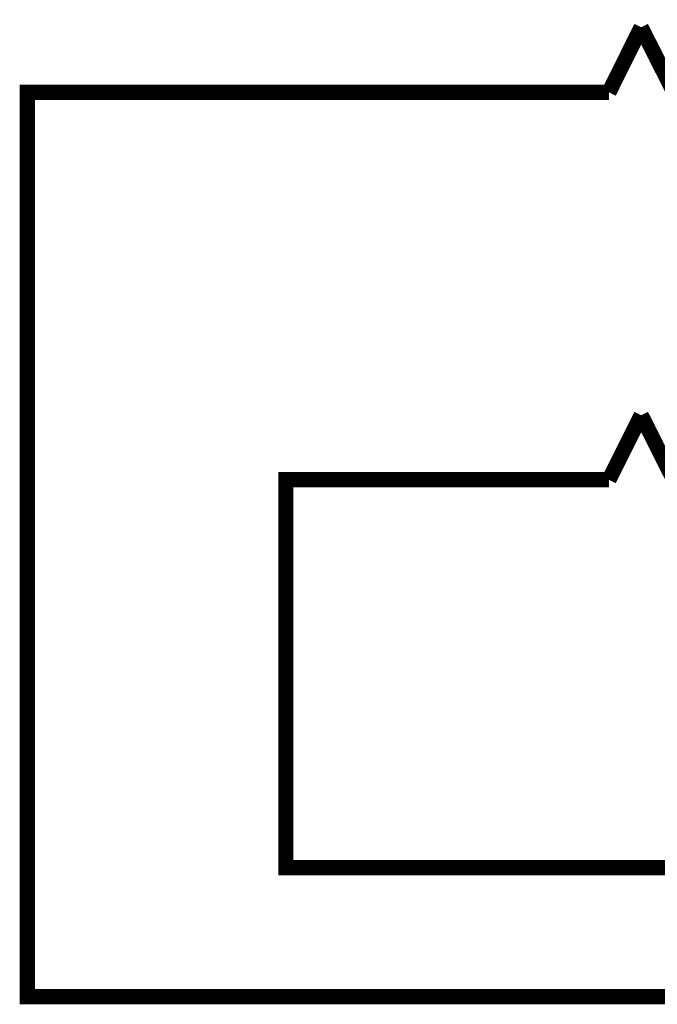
# Model space of a CAD drawing. Extents: x 0 to 17, y 0 to 11.
# Tile 4 of 49: x 2.095 to 2.588, y 8.094 to 8.856. Entities that reach past the tile are written whole.
import ezdxf

# ---------------------------------------------------------------- set-up
doc = ezdxf.new("R2010")
doc.units = 0
doc.layers.add('SHEET', color=255, linetype='CONTINUOUS')

msp = doc.modelspace()

# ---------------------------------------------------------------- linework, layer by layer
at = {"layer": 'SHEET', "const_width": 0.0118}
for points in [[(2.57527, 8.84998), (2.55032, 8.79968)], [(2.62556, 8.74978), (2.57527, 8.84998)], [(2.40023, 8.79968), (2.10045, 8.79968), (2.10045, 8.09991), (3.20017, 8.09991)], [(2.55032, 8.79968), (2.40023, 8.79968)], [(2.57527, 8.54979), (2.55032, 8.49989)], [(2.62556, 8.44999), (2.57527, 8.54979)], [(3.10038, 8.1997), (2.30043, 8.1997), (2.30043, 8.49989), (2.40023, 8.49989)], [(2.55032, 8.49989), (2.40023, 8.49989)]]:
    msp.add_lwpolyline(points, dxfattribs=at)

doc.saveas('drawing.dxf')
